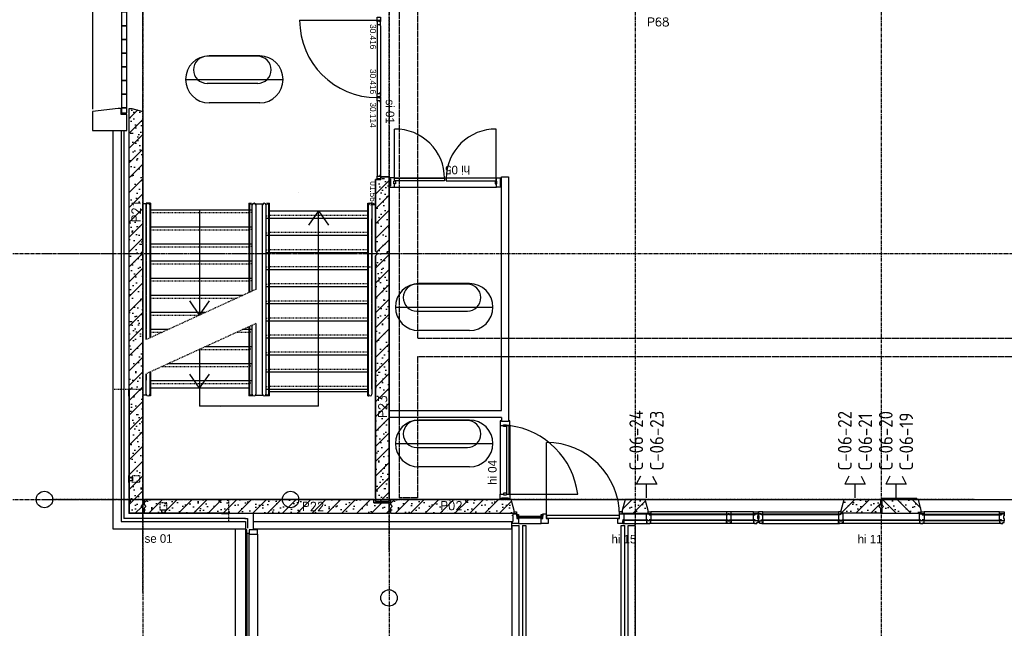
# Model space of a CAD drawing. Extents: x 0 to 1189, y 0 to 841.
# Tile 14 of 44: x 118 to 262, y 483 to 572. Entities that reach past the tile are written whole.
import ezdxf

# ---------------------------------------------------------------- set-up
doc = ezdxf.new("R2010")
doc.units = 0
doc.header["$PDSIZE"] = 2
for name, pattern in [('AUSGEZOGEN', [0]), ('B0304', [6, 5, -0.5, 0, -0.5]), ('B0402', [9.375, 6.25, -3.125]), ('DASHDOT', [25.4, 12.7, -6.35, 0, -6.35]), ('DASHEDX2', [1.5, 1, -0.5]), ('E0001', [1, 1, 0]), ('HIDDEN', [0.375, 0.25, -0.125]), ('HIDDENX2', [0.75, 0.5, -0.25])]:
    doc.linetypes.add(name, pattern=pattern)
doc.layers.get('0').update_dxf_attribs({"linetype": 'CONTINUOUS'})
for name, color, linetype in [('AB$1A---_ATTRIB', 9, 'CONTINUOUS'), ('AL$1A---_ALGEMEEN', 9, 'CONTINUOUS'), ('AT$1A---_TEKSTK', 15, 'CONTINUOUS'), ('GOTEN', 3, 'CONTINUOUS'), ('STRAMIEN', 1, 'CONTINUOUS'), ('VITELCODERING', 5, 'CONTINUOUS'), ('VITELDATA', 1, 'CONTINUOUS')]:
    doc.layers.add(name, color=color, linetype=linetype)
doc.styles.add('GBB_ISOP', font='b-gbp3.shx')
doc.styles.add('GBB_ISOT', font='b-gbt3.shx')
doc.styles.add('ROMANS', font='romans.shx', dxfattribs={"height": 300})
doc.styles.get("Standard").update_dxf_attribs({"font": 'ISO'})

# ---------------------------------------------------------------- blocks, each defined once
blk = doc.blocks.new('-STR-H')
at = {"layer": 'AL$1A---_ALGEMEEN', "linetype": 'DASHDOT', "ltscale": 0.5}
blk.add_line((0, 0), (-9880, 0), dxfattribs=at)
at = {"layer": 'AL$1A---_ALGEMEEN', "linetype": 'Continuous', "ltscale": 2}
blk.add_circle((-10000, 0), 120, dxfattribs=at)
for p in [(-8560, 0), (-4960, 0), (-1360, 0)]:
    blk.add_point(p, dxfattribs=at)
blk = doc.blocks.new('-STR-H2')
at = {"layer": 'AL$1A---_ALGEMEEN', "linetype": 'DASHDOT', "ltscale": 0.5}
blk.add_line((-3600, 0), (-9880, 0), dxfattribs=at)
at = {"layer": 'AL$1A---_ALGEMEEN', "linetype": 'Continuous', "ltscale": 2}
blk.add_circle((-10000, 0), 120, dxfattribs=at)
for p in [(-8560, 0), (-4960, 0)]:
    blk.add_point(p, dxfattribs=at)
blk = doc.blocks.new('-954P1-KHIC')
at = {"layer": 'AL$1A---_ALGEMEEN', "ltscale": 2}
for p, q in [((-139, -1033.2), (-139, -966.2)), ((-139, -966.2), (-90, -966.2)), ((-49, -966.2), (0, -966.2)), ((0, -966.2), (0, -1033.2)), ((-120.5, -1033.2), (-139, -1033.2)), ((-18.5, -1023.2), (-120.5, -1023.2)), ((-120.5, -1023.2), (-120.5, -1033.2)), ((-18.5, -1033.2), (-18.5, -1023.2)), ((0, -1033.2), (-18.5, -1033.2))]:
    blk.add_line(p, q, dxfattribs=at)
at = {"layer": 'AL$1A---_ALGEMEEN'}
for p, q in [((-49, -949.2), (-90, -949.2)), ((-90, -949.2), (-90, -975.2)), ((-90, -975.2), (-49, -975.2)), ((-49, -949.2), (-49, -975.2))]:
    blk.add_line(p, q, dxfattribs=at)
blk = doc.blocks.new('01564')
at = {"layer": 'AL$1A---_ALGEMEEN', "color": 15, "linetype": 'AUSGEZOGEN'}
for p, q in [((0, 1.5), (0, 48.5)), ((1.5, 50), (38.5, 50)), ((1.5, 1.5), (1.5, 48.5)), ((1.5, 48.5), (38.5, 48.5)), ((40, 1.5), (1.5, 1.5)), ((58.5, 0), (1.5, 0)), ((38.5, 48.5), (38.5, 3)), ((40, 48.5), (40, 3)), ((40, 3), (58.5, 3)), ((58.5, 1.5), (40, 1.5))]:
    blk.add_line(p, q, dxfattribs=at)
for centre, start, end in [((1.5, 48.5), 90, 180), ((1.5, 1.5), 180, 270), ((38.5, 48.5), 0, 90), ((40, 3), 180, 270), ((58.5, 1.5), 0, 90), ((58.5, 1.5), 270, 0)]:
    blk.add_arc(centre, 1.5, start, end, dxfattribs=at)
blk = doc.blocks.new('30114')
at = {"layer": 'AL$1A---_ALGEMEEN', "color": 15, "linetype": 'AUSGEZOGEN'}
for p, q in [((-18.5, 3), (0, 3)), ((0, 1.5), (-18.5, 1.5)), ((0, 0), (-18.5, 0)), ((0, 21.22636), (0, 48.5)), ((0, 3), (0, 21.22636)), ((42, 1.5), (0, 1.5)), ((61.5, 0), (0, 0)), ((1.5, 50), (38.5, 50)), ((1.5, 21.22636), (1.5, 48.5)), ((1.5, 48.5), (38.5, 48.5)), ((1.5, 3), (1.5, 21.22636)), ((38.5, 48.5), (38.5, 43)), ((40, 48.5), (40, 43)), ((40, 43), (48.5, 43)), ((40, 41.5), (48.5, 41.5)), ((48.5, 8.5), (42, 8.5)), ((48.5, 7), (42, 7)), ((42, 3), (61.5, 3)), ((42, 1.5), (61.5, 1.5)), ((48.5, 41.5), (48.5, 21.22636)), ((48.5, 21.22636), (48.5, 8.5)), ((50, 41.5), (50, 21.22636)), ((50, 21.22636), (50, 8.5))]:
    blk.add_line(p, q, dxfattribs=at)
for centre, radius, start, end in [((-18.5, 1.5), 1.5, 90, 180), ((-18.5, 1.5), 1.5, 180, 270), ((1.5, 48.5), 1.5, 90, 180), ((0, 3), 1.5, 270, 0), ((38.5, 48.5), 1.5, 0, 90), ((40, 43), 1.5, 180, 270), ((42, 5), 3.5, 90, 180), ((42, 5), 3.5, 180, 270), ((42, 5), 2, 90, 180), ((42, 5), 2, 180, 270), ((48.5, 41.5), 1.5, 0, 90), ((48.5, 8.5), 1.5, 270, 0), ((61.5, 1.5), 1.5, 0, 90), ((61.5, 1.5), 1.5, 270, 0)]:
    blk.add_arc(centre, radius, start, end, dxfattribs=at)
blk = doc.blocks.new('30416')
at = {"layer": 'AL$1A---_ALGEMEEN', "color": 15, "linetype": 'AUSGEZOGEN'}
for p, q in [((-21.50002, 50), (9.86174, 50.00002)), ((-21.50002, 48.5), (-2.000015, 48.5)), ((-2.000015, 47), (-21.50002, 47)), ((-10, 31.0621), (-10, 41.5)), ((-10, 8.5), (-10, 31.0621)), ((-8.5, 43), (-2, 43)), ((-8.5, 41.5), (-2, 41.5)), ((-8.5, 31.0621), (-8.5, 41.5)), ((-8.5, 8.5), (-8.5, 31.0621)), ((0, 8.5), (-8.5, 8.5)), ((0, 7), (-8.5, 7)), ((-2.000015, 48.5), (9.86174, 48.5)), ((0, 1.5), (0, 7)), ((1.5, 1.5), (1.5, 7)), ((9.861786, 1.5), (1.5, 1.5)), ((9.861786, 0), (1.5, 0)), ((40, 1.500015), (9.861755, 1.5)), ((9.861786, 50), (38.5, 50.00002)), ((9.861786, 48.5), (38.5, 48.50002)), ((58.50002, 0.000015), (9.861786, 0)), ((38.5, 48.5), (38.5, 31.0621)), ((38.5, 31.06212), (38.5, 3.000015)), ((40, 48.5), (40, 31.0621)), ((40, 31.06212), (40, 3.000015)), ((40, 3.000015), (58.5, 3.000015)), ((58.50002, 1.500015), (40, 1.500015))]:
    blk.add_line(p, q, dxfattribs=at)
for centre, radius, start, end in [((-21.50002, 48.5), 1.5, 90, 180), ((-21.50002, 48.5), 1.5, 180, 270), ((-8.5, 41.5), 1.5, 90, 180), ((-8.5, 8.5), 1.5, 180, 270), ((-2.000015, 45), 3.5, 0, 90.00001), ((-2.000015, 45), 2, 0, 90.00001), ((-2.000015, 45), 3.5, 270, 0), ((-2.000015, 45), 2, 270, 0), ((0, 7), 1.5, 0, 90), ((1.5, 1.5), 1.5, 180, 270), ((38.5, 48.5), 1.5, 0, 90.00001), ((40, 3.000015), 1.5, 180, 270), ((58.50002, 1.500015), 1.5, 0, 90.00001), ((58.50002, 1.500015), 1.5, 270, 0)]:
    blk.add_arc(centre, radius, start, end, dxfattribs=at)
blk = doc.blocks.new('30013')
at = {"layer": 'AL$1A---_ALGEMEEN', "color": 15, "linetype": 'AUSGEZOGEN'}
for p, q in [((0, 48.5), (0, 20.92189)), ((0, 20.92189), (0, 1.5)), ((38.50001, 50), (1.500008, 50)), ((38.50001, 48.5), (1.500008, 48.5)), ((1.500008, 48.5), (1.500008, 20.92189)), ((1.500008, 20.92189), (1.500008, 1.5)), ((1.500008, 1.5), (42.00001, 1.5)), ((1.500008, 0), (61.50001, 0)), ((38.50001, 43), (38.50001, 48.5)), ((40.00001, 43), (40.00001, 48.5)), ((48.50001, 43), (40.00001, 43)), ((48.50001, 41.5), (40.00001, 41.5)), ((42.00001, 8.5), (48.50001, 8.5)), ((42.00001, 7), (48.50001, 7)), ((61.50001, 3), (42.00001, 3)), ((42.00001, 1.5), (61.50001, 1.5)), ((48.50001, 20.92189), (48.50001, 41.5)), ((48.50001, 8.5), (48.50001, 20.92189)), ((50.00001, 20.92189), (50.00001, 41.5)), ((50.00001, 8.5), (50.00001, 20.92189))]:
    blk.add_line(p, q, dxfattribs=at)
for centre, radius, start, end in [((1.500008, 1.5), 1.5, 180, 270), ((1.500015, 48.5), 1.5, 90, 180), ((38.49999, 48.5), 1.5, 0, 90), ((39.99999, 43), 1.5, 180, 270), ((41.99999, 5), 3.5, 90, 180), ((41.99999, 5), 3.5, 180, 270), ((41.99999, 5), 2, 90, 180), ((41.99999, 5), 2, 180, 270), ((48.49999, 41.5), 1.5, 0, 90), ((48.49999, 8.5), 1.5, 270, 0), ((61.50001, 1.5), 1.5, 0, 90), ((61.50001, 1.5), 1.5, 270, 0)]:
    blk.add_arc(centre, radius, start, end, dxfattribs=at)
blk = doc.blocks.new('XREF_B-A3-II-114')
at = {"layer": 'AL$1A---_ALGEMEEN', "ltscale": 2}
h = blk.add_hatch(dxfattribs=at)
h.set_pattern_fill('PREFB', color=8, scale=8, angle=180, style=0)
h.set_pattern_definition([(225, (24873.26, 62196.29), (108.6116, -108.6116), []), (197, (24873.26, 62196.29), (-41.26, -127.7242), [0, -130.56, -73.92, 0, -107.52]), (228, (24873.26, 62196.29), (29.465, -129.875), [0, -129.28, 0, -131.84, 0, -106.24]), (251, (24873.26, 62196.29), (76.6585, -107.621), [0, -128, 0, -768, -105.28])])
h.paths.add_polyline_path([(24673, 61996), (24873, 61996), (24873, 62071), (24848, 62096), (24873, 62121), (24873, 65761), (24848, 65786), (24848, 65806), (24873, 65831), (24873, 67875), (24713, 67918), (24673, 67918)])
h = blk.add_hatch(dxfattribs=at)
h.set_pattern_fill('PREFB', color=8, scale=8, angle=180, style=0)
h.set_pattern_definition([(225, (28473.26, 65650.29), (108.6116, -108.6116), []), (197, (28473.26, 65650.29), (-41.26, -127.7242), [0, -130.56, -73.92, 0, -107.52]), (228, (28473.26, 65650.29), (29.465, -129.875), [0, -129.28, 0, -131.84, 0, -106.24]), (251, (28473.26, 65650.29), (76.6585, -107.621), [0, -128, 0, -768, -105.28])])
h.paths.add_polyline_path([(28473, 66919), (28353, 66919), (28353, 66876), (28273, 66876), (28273, 65831), (28298, 65806), (28298, 65786), (28273, 65761), (28273, 62166), (28473, 62166)])
h = blk.add_hatch(dxfattribs=at)
h.set_pattern_fill('PREFB', color=8, scale=8, angle=180, style=0)
h.set_pattern_definition([(225, (24853.26, 62196.29), (108.6116, -108.6116), []), (197, (24853.26, 62196.29), (-41.26, -127.7242), [0, -130.56, -73.92, 0, -107.52]), (228, (24853.26, 62196.29), (29.465, -129.875), [0, -129.28, 0, -131.84, 0, -106.24]), (251, (24853.26, 62196.29), (76.6585, -107.621), [0, -128, 0, -768, -105.28])])
h.paths.add_polyline_path([(24903, 62196), (24893, 62186), (24893, 62121), (24918, 62096), (24893, 62071), (24893, 61996), (28473, 61996), (28473, 62146), (28253, 62146), (28253, 62186), (28243, 62196)])
h = blk.add_hatch(dxfattribs=at)
h.set_pattern_fill('PREFB', color=8, scale=8, angle=180, style=0)
h.set_pattern_definition([(225, (28463.26, 62196.29), (108.6116, -108.6116), []), (197, (28463.26, 62196.29), (-41.26, -127.7242), [0, -130.56, -73.92, 0, -107.52]), (228, (28463.26, 62196.29), (29.465, -129.875), [0, -129.28, 0, -131.84, 0, -106.24]), (251, (28463.26, 62196.29), (76.6585, -107.6209), [0, -128, 0, -768, -105.28])])
h.paths.add_polyline_path([(30259, 62196), (28493, 62196), (28493, 62121), (28518, 62096), (28493, 62071), (28493, 61996), (30302, 61996), (30302, 62036)])
h.paths.add_polyline_path([(32221, 62196), (31925, 62196), (31882, 62036), (31882, 61996), (32264, 61996), (32264, 62036)])
h.paths.add_polyline_path([(35663, 62121), (35663, 62196), (35130, 62196), (35087, 62036), (35087, 61996), (35663, 61996), (35663, 62071), (35638, 62096)])
h = blk.add_hatch(dxfattribs=at)
h.set_pattern_fill('PREFB', color=8, scale=8, angle=180, style=0)
h.set_pattern_definition([(135, (35673.26, 62196.29), (108.6116, 108.6116), []), (163, (35673.26, 62196.29), (-41.26, 127.7242), [0, -130.56, -73.92, 0, -107.52]), (132, (35673.26, 62196.29), (29.465, 129.875), [0, -129.28, 0, -131.84, 0, -106.24]), (109, (35673.26, 62196.29), (76.6585, 107.6209), [0, -128, 0, -768, -105.28])])
h.paths.add_polyline_path([(36259, 62036), (36259, 61996), (35683, 61996), (35683, 62071), (35708, 62096), (35683, 62121), (35683, 62196), (36216, 62196)])
h.paths.add_polyline_path([(39464, 62036), (39464, 61996), (39082, 61996), (39082, 62036), (39125, 62196), (39421, 62196)])
h.paths.add_polyline_path([(42863, 62121), (42838, 62096), (42863, 62071), (42863, 61996), (42287, 61996), (42287, 62036), (42330, 62196), (42863, 62196)])
at = {"layer": 'AL$1A---_ALGEMEEN', "color": 8, "linetype": 'DASHDOT'}
for p, q in [((24873, 61430), (24873, 70418)), ((28473, 61430), (28473, 70418)), ((23399, 65796), (29371, 65796)), ((23399, 62196), (29371, 62196))]:
    blk.add_line(p, q, dxfattribs=at)
at = {"layer": 'AL$1A---_ALGEMEEN', "color": 8, "ltscale": 2}
for p, q in [((24138, 69327), (24138, 67909)), ((27165, 69208), (28298, 69208)), ((28298, 69148), (28298, 68135)), ((28348, 69128), (28348, 68155)), ((28298, 68030), (28298, 66925)), ((28348, 68010), (28348, 66945)), ((24438, 61761), (24438, 67594)), ((24553, 67594), (24553, 61876)), ((24593, 67594), (24593, 61916)), ((28555, 66895), (28555, 67616)), ((30041, 66895), (30041, 67616)), ((28473, 66884), (28486, 66884)), ((28553, 66904), (30043, 66904)), ((30110, 66884), (30120, 66884)), ((30120, 63496), (30120, 66919)), ((30120, 66919), (30220, 66919)), ((30220, 66919), (30220, 63396)), ((28473, 66785), (28486, 66785)), ((28553, 66765), (30043, 66765)), ((30110, 66785), (30120, 66785)), ((24668, 63709), (24668, 61991)), ((24673, 63709), (24673, 61996)), ((28473, 63496), (30120, 63496)), ((28473, 63396), (28473, 63496)), ((30120, 63396), (28473, 63396)), ((30120, 63396), (30120, 63347)), ((30220, 63396), (30220, 63347)), ((30100, 63280), (30100, 62273)), ((30239, 63280), (30239, 62273)), ((30775, 61961), (30775, 63030)), ((30230, 62275), (31233, 62275)), ((30260, 62196), (35129, 62196)), ((35683, 62216), (36192, 62216)), ((35683, 62196), (35683, 62216)), ((26023, 61991), (24668, 61991)), ((26023, 61996), (24673, 61996)), ((26023, 61996), (26023, 61991)), ((26123, 61996), (26023, 61996)), ((26023, 61991), (26123, 61991)), ((26123, 61991), (26123, 61996)), ((26364, 61996), (26484, 61996)), ((26484, 61996), (26484, 61776)), ((30719, 61947), (30350, 61947)), ((30350, 61947), (30350, 61927)), ((30719, 61942), (30350, 61942)), ((30719, 61947), (30719, 61927)), ((31909, 61986), (32237, 61986)), ((32285, 61982), (32285, 61974)), ((33428, 61982), (32285, 61982)), ((33428, 61974), (32285, 61974)), ((33409, 62016), (32304, 62016)), ((33428, 61982), (33428, 61974)), ((33823, 61982), (33457, 61982)), ((33457, 61982), (33457, 61974)), ((33823, 61974), (33457, 61974)), ((33804, 62016), (33476, 62016)), ((33823, 61982), (33823, 61974)), ((35066, 61982), (33923, 61982)), ((33923, 61982), (33923, 61974)), ((35066, 61974), (33923, 61974)), ((33942, 62016), (35047, 62016)), ((35066, 61982), (35066, 61974)), ((36280, 61982), (36280, 61974)), ((36280, 61982), (37423, 61982)), ((36280, 61974), (37423, 61974)), ((37404, 62016), (36299, 62016)), ((37423, 61982), (37423, 61974)), ((24553, 61876), (26374, 61876)), ((26374, 61916), (24593, 61916)), ((26364, 61916), (26404, 61916)), ((26374, 61876), (26374, 61761)), ((26404, 61916), (26404, 61776)), ((26484, 61876), (26863, 61876)), ((26484, 61876), (26484, 61761)), ((26863, 61876), (30265, 61876)), ((30265, 61876), (30265, 61761)), ((30275, 61817), (30375, 61817)), ((30275, 44575), (30275, 61817)), ((30719, 61927), (30350, 61927)), ((30350, 61927), (30350, 61923)), ((30719, 61923), (30350, 61923)), ((30369, 61847), (30697, 61847)), ((30375, 44575), (30375, 61817)), ((30425, 61817), (30475, 61817)), ((30425, 61817), (30425, 44575)), ((30475, 61817), (30475, 44575)), ((30719, 61927), (30719, 61923)), ((31871, 61817), (31921, 61817)), ((31871, 44575), (31871, 61817)), ((31892, 61847), (32254, 61847)), ((31896, 61894), (31896, 61890)), ((32246, 61894), (31896, 61894)), ((32246, 61890), (31896, 61890)), ((31921, 44575), (31921, 61817)), ((31971, 61817), (32071, 61817)), ((31971, 44575), (31971, 61817)), ((32071, 61817), (32071, 44575)), ((32246, 61894), (32246, 61890)), ((32284, 61894), (32284, 61890)), ((33428, 61894), (32286, 61894)), ((33428, 61890), (32286, 61890)), ((33821, 61847), (32287, 61847)), ((33428, 61894), (33428, 61890)), ((33824, 61894), (33458, 61894)), ((33458, 61894), (33458, 61890)), ((33824, 61890), (33458, 61890)), ((33823, 61894), (33823, 61890)), ((35066, 61894), (33924, 61894)), ((33924, 61894), (33924, 61890)), ((35066, 61890), (33924, 61890)), ((33925, 61847), (35064, 61847)), ((35066, 61894), (35066, 61890)), ((36259, 61847), (35097, 61847)), ((36242, 61894), (35105, 61894)), ((35105, 61894), (35105, 61890)), ((36242, 61890), (35105, 61890)), ((36242, 61894), (36242, 61890)), ((36280, 61894), (36280, 61890)), ((36280, 61894), (37423, 61894)), ((36280, 61890), (37423, 61890)), ((37431, 61847), (36282, 61847)), ((37423, 61894), (37423, 61890)), ((26374, 61761), (24438, 61761)), ((26224, 61761), (26224, 44631)), ((26374, 61691), (26374, 44701)), ((30265, 61761), (26484, 61761)), ((26549, 61691), (26549, 44701))]:
    blk.add_line(p, q, dxfattribs=at)
at = {"layer": 'AL$1A---_ALGEMEEN', "color": 8, "linetype": 'ByBlock'}
for p, q in [((26550, 68680), (25812, 68680)), ((26581, 68686), (25841, 68686)), ((25497, 68342), (26924, 68342)), ((26552, 68281), (25812, 68281)), ((26581, 67999), (25841, 67999)), ((29619, 65348), (28880, 65348)), ((29649, 65354), (28909, 65354)), ((28566, 65011), (29992, 65011)), ((29620, 64949), (28880, 64949)), ((29649, 64667), (28909, 64667)), ((29619, 63353), (28880, 63353)), ((29649, 63359), (28909, 63359)), ((28566, 63016), (29992, 63016)), ((29620, 62954), (28880, 62954)), ((29649, 62672), (28909, 62672))]:
    blk.add_line(p, q, dxfattribs=at)
at = {"layer": 'AL$1A---_ALGEMEEN', "color": 8, "linetype": 'Continuous', "ltscale": 2}
for p, q in [((24673, 61996), (24673, 67918)), ((24673, 67918), (24713, 67918)), ((24713, 67918), (24873, 67875)), ((24873, 67875), (24873, 65831)), ((28273, 66876), (28353, 66876)), ((28353, 66876), (28353, 66919)), ((28353, 66919), (28473, 66919)), ((28473, 66919), (28473, 62166)), ((24848, 65806), (24873, 65831)), ((28298, 65806), (28273, 65831)), ((24848, 65806), (24848, 65786)), ((24873, 65761), (24848, 65786)), ((24873, 65761), (24873, 62121)), ((28273, 65761), (28298, 65786)), ((28273, 62166), (28273, 65761)), ((28298, 65786), (28298, 65806)), ((24893, 62186), (24903, 62196)), ((24893, 62186), (24893, 62121)), ((28243, 62196), (24903, 62196)), ((28243, 62196), (28253, 62186)), ((28253, 62146), (28253, 62186)), ((28253, 62146), (28473, 62146)), ((28473, 62166), (28273, 62166)), ((28473, 61996), (28473, 62146)), ((30259, 62196), (28493, 62196)), ((28493, 62196), (28493, 62121)), ((30302, 62036), (30259, 62196)), ((31925, 62196), (31882, 62036)), ((32221, 62196), (31925, 62196)), ((32264, 62036), (32221, 62196)), ((35087, 62036), (35130, 62196)), ((35130, 62196), (35663, 62196)), ((35663, 62196), (35663, 62121)), ((35683, 62196), (42863, 62196)), ((36216, 62196), (35683, 62196)), ((35683, 62196), (35683, 62121)), ((36197, 62196), (36192, 62216)), ((36259, 62036), (36216, 62196)), ((24873, 61996), (24673, 61996)), ((24873, 62071), (24873, 61996)), ((24893, 62071), (24893, 61996)), ((24893, 61996), (28473, 61996)), ((28493, 62071), (28493, 61996)), ((28493, 61996), (30302, 61996)), ((30302, 61996), (30302, 62036)), ((31882, 62036), (31882, 61996)), ((31882, 61996), (32264, 61996)), ((32264, 61996), (32264, 62036)), ((35087, 61996), (35087, 62036)), ((35663, 61996), (35087, 61996)), ((35663, 62071), (35663, 61996)), ((35683, 62071), (35683, 61996)), ((35683, 61996), (36259, 61996)), ((36259, 61996), (36259, 62036))]:
    blk.add_line(p, q, dxfattribs=at)
at = {"layer": 'AL$1A---_ALGEMEEN', "color": 8}
for p, q in [((24923, 66521), (24873, 66521)), ((24923, 66531), (24923, 66521)), ((24983, 66531), (24923, 66531)), ((24923, 66506), (24923, 66441)), ((24923, 66431), (24923, 66191)), ((24973, 66506), (24973, 66441)), ((24973, 66431), (24973, 66191)), ((24983, 66531), (24983, 66441)), ((24983, 66431), (24983, 66191)), ((26463, 66431), (24983, 66431)), ((26463, 66431), (24983, 66431)), ((25703, 66431), (25703, 64893)), ((26423, 66531), (26463, 66531)), ((26423, 66531), (26423, 66441)), ((26423, 66431), (26423, 66191)), ((26433, 66521), (26463, 66521)), ((26433, 66521), (26433, 66441)), ((26433, 66431), (26433, 66191)), ((26473, 65246), (26473, 66506)), ((26523, 66506), (26523, 65269)), ((26525, 66521), (26619, 66521)), ((26623, 63736), (26623, 66506)), ((26673, 66506), (26673, 63736)), ((26683, 66531), (26723, 66531)), ((26683, 66521), (26713, 66521)), ((26713, 66312), (26713, 66521)), ((26723, 66312), (26723, 66531)), ((26723, 66418), (28163, 66418)), ((27443, 66418), (27297, 66211)), ((27443, 66418), (27589, 66211)), ((27443, 63562), (27443, 66418)), ((28163, 66531), (28186, 66531)), ((28163, 66312), (28163, 66531)), ((28173, 63736), (28173, 66506)), ((28213, 66531), (28223, 66531)), ((28223, 66521), (28223, 66531)), ((28223, 66521), (28273, 66521)), ((28223, 66506), (28223, 63736)), ((26683, 66312), (28163, 66312)), ((26713, 66062), (26713, 66302)), ((26723, 66062), (26723, 66302)), ((28163, 66062), (28163, 66302)), ((28173, 66062), (28173, 66302)), ((28223, 66062), (28223, 66302)), ((24923, 66181), (24923, 65941)), ((24973, 66181), (24973, 65941)), ((24983, 66181), (24983, 65941)), ((26463, 66181), (24983, 66181)), ((26423, 66181), (26423, 65941)), ((26433, 66181), (26433, 65941)), ((26683, 66062), (28163, 66062)), ((26713, 65812), (26713, 66052)), ((26723, 65812), (26723, 66052)), ((28163, 65812), (28163, 66052)), ((28173, 65812), (28173, 66052)), ((28223, 65812), (28223, 66052)), ((24923, 65931), (24923, 65691)), ((24973, 65931), (24973, 65691)), ((24983, 65931), (24983, 65691)), ((26463, 65931), (24983, 65931)), ((26423, 65931), (26423, 65691)), ((26433, 65931), (26433, 65691)), ((24923, 65681), (24923, 65441)), ((24973, 65681), (24973, 65441)), ((24983, 65681), (24983, 65441)), ((26463, 65681), (24983, 65681)), ((26423, 65681), (26423, 65441)), ((26433, 65681), (26433, 65441)), ((26683, 65812), (28163, 65812)), ((26713, 65562), (26713, 65802)), ((26723, 65562), (26723, 65802)), ((28163, 65562), (28163, 65802)), ((28173, 65562), (28173, 65802)), ((28223, 65562), (28223, 65802)), ((26683, 65562), (28163, 65562)), ((26713, 65312), (26713, 65552)), ((26723, 65312), (26723, 65552)), ((28163, 65312), (28163, 65552)), ((28173, 65312), (28173, 65552)), ((28223, 65312), (28223, 65552)), ((24923, 65431), (24923, 65191)), ((24973, 65431), (24973, 65191)), ((24983, 65431), (24983, 65191)), ((26463, 65431), (24983, 65431)), ((26423, 65431), (26423, 65223)), ((26433, 65431), (26433, 65228)), ((26683, 65312), (28163, 65312)), ((26713, 65062), (26713, 65302)), ((26723, 65062), (26723, 65302)), ((28163, 65062), (28163, 65302)), ((28173, 65062), (28173, 65302)), ((28223, 65062), (28223, 65302)), ((24923, 65181), (24923, 64941)), ((24973, 65181), (24973, 64941)), ((24983, 65181), (24983, 64941)), ((26331, 65181), (24983, 65181)), ((25703, 64893), (25557, 65101)), ((25703, 64893), (25849, 65101)), ((26683, 65062), (28163, 65062)), ((26713, 64812), (26713, 65052)), ((26723, 64812), (26723, 65052)), ((28163, 64812), (28163, 65052)), ((28173, 64812), (28173, 65052)), ((28223, 64812), (28223, 65052)), ((24923, 64931), (24923, 64691)), ((24973, 64931), (24973, 64691)), ((24983, 64931), (24983, 64691)), ((25785, 64931), (24983, 64931)), ((26683, 64812), (28163, 64812)), ((24923, 64681), (24923, 64536)), ((24973, 64681), (24973, 64559)), ((25239, 64681), (24983, 64681)), ((24983, 64681), (24983, 64564)), ((26473, 64681), (26331, 64681)), ((26423, 64723), (26423, 64691)), ((26423, 64681), (26423, 64441)), ((26433, 64728), (26433, 64691)), ((26433, 64681), (26433, 64441)), ((26473, 63736), (26473, 64746)), ((26523, 64769), (26523, 63736)), ((26713, 64562), (26713, 64802)), ((26723, 64562), (26723, 64802)), ((28163, 64562), (28163, 64802)), ((28173, 64562), (28173, 64802)), ((28223, 64562), (28223, 64802)), ((26683, 64562), (28163, 64562)), ((26713, 64312), (26713, 64552)), ((26723, 64312), (26723, 64552)), ((28163, 64312), (28163, 64552)), ((28173, 64312), (28173, 64552)), ((28223, 64312), (28223, 64552)), ((25703, 64393), (25703, 63562)), ((26473, 64431), (25785, 64431)), ((26423, 64431), (26423, 64191)), ((26433, 64431), (26433, 64191)), ((26683, 64312), (28163, 64312)), ((26713, 64062), (26713, 64302)), ((26723, 64062), (26723, 64302)), ((28163, 64062), (28163, 64302)), ((28173, 64062), (28173, 64302)), ((28223, 64062), (28223, 64302)), ((26473, 64181), (25239, 64181)), ((26423, 64181), (26423, 63941)), ((26433, 64181), (26433, 63941)), ((24923, 64036), (24923, 63941)), ((24923, 63736), (24923, 64036)), ((24973, 64059), (24973, 63941)), ((24973, 64059), (24973, 63736)), ((24983, 64064), (24983, 63941)), ((25703, 63825), (25557, 64032)), ((25703, 63825), (25849, 64032)), ((26683, 64062), (28163, 64062)), ((26713, 63812), (26713, 64052)), ((26723, 63812), (26723, 64052)), ((28163, 63812), (28163, 64052)), ((28173, 63812), (28173, 64052)), ((28223, 63812), (28223, 64052)), ((24983, 63931), (24983, 63711)), ((26473, 63931), (24983, 63931)), ((26423, 63825), (24983, 63825)), ((26423, 63931), (26423, 63711)), ((26433, 63931), (26433, 63721)), ((26683, 63812), (28163, 63812)), ((26683, 63812), (28163, 63812)), ((26713, 63721), (26713, 63802)), ((26723, 63711), (26723, 63802)), ((28163, 63711), (28163, 63802)), ((24923, 63721), (24873, 63721)), ((24983, 63711), (24965, 63711)), ((26483, 63711), (26423, 63711)), ((26468, 63721), (26433, 63721)), ((26518, 63721), (26628, 63721)), ((26723, 63711), (26666, 63711)), ((26713, 63721), (26675, 63721)), ((26723, 63774), (28163, 63774)), ((28163, 63711), (28180, 63711)), ((27443, 63562), (25703, 63562))]:
    blk.add_line(p, q, dxfattribs=at)
at = {"layer": 'AL$1A---_ALGEMEEN', "color": 8, "linetype": 'B0402', "ltscale": 0.05}
for p, q in [((26463, 66396), (26423, 66396)), ((26683, 66348), (26723, 66348)), ((26463, 66146), (26423, 66146)), ((26683, 66098), (26723, 66098)), ((26463, 65896), (26423, 65896)), ((26683, 65848), (26723, 65848)), ((26463, 65646), (26423, 65646)), ((26683, 65598), (26723, 65598)), ((28163, 65598), (28223, 65598)), ((26463, 65396), (26423, 65396)), ((26683, 65348), (26723, 65348)), ((26683, 65098), (26723, 65098)), ((26683, 64848), (26723, 64848)), ((26473, 64646), (26423, 64646)), ((26683, 64598), (26723, 64598)), ((26473, 64396), (26423, 64396)), ((26683, 64348), (26723, 64348)), ((26473, 64146), (26423, 64146)), ((26683, 64098), (26723, 64098)), ((26473, 63896), (26423, 63896)), ((26683, 63848), (26723, 63848))]:
    blk.add_line(p, q, dxfattribs=at)
at = {"layer": 'AL$1A---_ALGEMEEN', "color": 8, "linetype": 'B0402', "ltscale": 0.1}
for p, q in [((24983, 66393), (26423, 66393)), ((28163, 66350), (26723, 66350)), ((24983, 66143), (26423, 66143)), ((28163, 66100), (26723, 66100)), ((24983, 65893), (26423, 65893)), ((28163, 65850), (26723, 65850)), ((24983, 65643), (26423, 65643)), ((28163, 65600), (26723, 65600)), ((24983, 65393), (26423, 65393)), ((28163, 65350), (26723, 65350)), ((24983, 65143), (26250, 65143)), ((28163, 65100), (26723, 65100)), ((24983, 64893), (25703, 64893)), ((28163, 64850), (26723, 64850)), ((24983, 64643), (25157, 64643)), ((26250, 64643), (26423, 64643)), ((28163, 64600), (26723, 64600)), ((25703, 64393), (26423, 64393)), ((28163, 64350), (26723, 64350)), ((25157, 64143), (26423, 64143)), ((28163, 64100), (26723, 64100)), ((24983, 63893), (26423, 63893)), ((28163, 63850), (26723, 63850))]:
    blk.add_line(p, q, dxfattribs=at)
at = {"layer": 'AL$1A---_ALGEMEEN', "color": 8, "linetype": 'B0402'}
for p, q in [((26523, 65269), (24923, 64536)), ((26523, 64769), (24923, 64036))]:
    blk.add_line(p, q, dxfattribs=at)
at = {"layer": 'AL$1A---_ALGEMEEN', "color": 8, "linetype": 'HIDDENX2'}
for p, q in [((24453, 63809), (24873, 63809)), ((26123, 62196), (26123, 61867))]:
    blk.add_line(p, q, dxfattribs=at)
at = {"layer": 'AL$1A---_ALGEMEEN', "color": 8, "linetype": 'DASHEDX2', "ltscale": 2}
blk.add_line((32074, 42826), (32074, 61901), dxfattribs=at)
at = {"layer": 'AL$1A---_ALGEMEEN', "color": 8, "ltscale": 2}
for points in [[(24558, 69127), (24638, 69127), (24638, 69327), (24558, 69327), (24558, 69127)], [(24558, 68927), (24638, 68927), (24638, 69127), (24558, 69127), (24558, 68927)], [(24558, 68727), (24638, 68727), (24638, 68927), (24558, 68927), (24558, 68727)], [(24558, 68527), (24638, 68527), (24638, 68727), (24558, 68727), (24558, 68527)], [(24558, 68327), (24638, 68327), (24638, 68527), (24558, 68527), (24558, 68327)], [(24558, 68127), (24638, 68127), (24638, 68327), (24558, 68327), (24558, 68127)], [(24558, 67926), (24638, 67926), (24638, 68127), (24558, 68127), (24558, 67926)], [(24558, 67851), (24638, 67851), (24638, 67926), (24558, 67926), (24558, 67851)], [(24668, 63809), (24673, 63809), (24673, 63709), (24668, 63709), (24668, 63809)], [(24668, 62546), (24673, 62546), (24673, 62446), (24668, 62446), (24668, 62546)], [(24673, 62521), (24723, 62521), (24723, 62471), (24673, 62471)], [(25123, 61996), (25223, 61996), (25223, 61991), (25123, 61991), (25123, 61996)], [(25148, 62046), (25198, 62046), (25198, 61996), (25148, 61996), (25148, 62046)], [(30279, 61847), (30279, 61877), (30288, 61877), (30288, 61956), (30279, 61956), (30279, 61966), (30288, 61966), (30288, 61986), (30342, 61986), (30342, 61919), (30369, 61919), (30369, 61847), (30279, 61847)], [(30288, 61986), (30306, 61986)]]:
    blk.add_lwpolyline(points, dxfattribs=at)
at = {"layer": 'AL$1A---_ALGEMEEN', "color": 8, "linetype": 'Continuous', "ltscale": 2}
for points in [[(24138, 67594), (24638, 67594), (24638, 67831), (24553, 67831), (24553, 67908), (24543, 67918), (24513, 67918), (24138, 67875), (24138, 67594)], [(24673, 67918), (24713, 67918), (24873, 67875), (24873, 65831), (24848, 65806), (24848, 65786), (24873, 65761), (24873, 62121), (24848, 62096), (24873, 62071), (24873, 61996), (24673, 61996), (24673, 67918)], [(28273, 62166), (28473, 62166), (28473, 66919), (28353, 66919), (28353, 66876), (28273, 66876), (28273, 65831), (28298, 65806), (28298, 65786), (28273, 65761), (28273, 62166)], [(28273, 65831), (28273, 66876)], [(24873, 62071), (24848, 62096), (24873, 62121)], [(24873, 62071), (24848, 62096), (24873, 62121)], [(24903, 62196), (24893, 62186), (24893, 62121), (24918, 62096), (24893, 62071), (24893, 61996), (28473, 61996), (28473, 62146), (28253, 62146), (28253, 62186), (28243, 62196), (24903, 62196)], [(24893, 62121), (24918, 62096), (24893, 62071)], [(28493, 62121), (28518, 62096), (28493, 62071)], [(35663, 62071), (35638, 62096), (35663, 62121)], [(35683, 62071), (35708, 62096), (35683, 62121)], [(30302, 62014), (30340, 62014), (30340, 61986), (30312, 61986), (30312, 61986), (30302, 61986), (30302, 61986), (30302, 61986), (30302, 62014)], [(30342, 61978), (30369, 61978), (30369, 61951), (30352, 61951), (30352, 61951), (30342, 61951), (30342, 61951), (30342, 61951), (30342, 61978)], [(30697, 61978), (30724, 61978), (30724, 61951), (30707, 61951), (30707, 61951), (30697, 61951), (30697, 61951), (30697, 61951), (30697, 61978)], [(31882, 61986), (31882, 62016), (31846, 62016), (31846, 61986), (31882, 61986)], [(32264, 61986), (32264, 62016), (32304, 62016), (32304, 61986), (32264, 61986)], [(33476, 61986), (33476, 62016), (33409, 62016), (33409, 61986), (33476, 61986)], [(33804, 61986), (33804, 62016), (33871, 62016), (33871, 61986), (33804, 61986)], [(33942, 61986), (33942, 62016), (33875, 62016), (33875, 61986), (33942, 61986)], [(35087, 61986), (35087, 62016), (35047, 62016), (35047, 61986), (35087, 61986)], [(36259, 61986), (36259, 62016), (36299, 62016), (36299, 61986), (36259, 61986)], [(37404, 61986), (37404, 62016), (37471, 62016), (37471, 61986), (37404, 61986)], [(31892, 61886), (31909, 61886), (31909, 61857), (31902, 61857), (31902, 61857), (31892, 61857), (31892, 61857), (31892, 61857), (31892, 61886)], [(32304, 61886), (32237, 61886), (32237, 61857), (32254, 61857), (32254, 61847), (32287, 61847), (32287, 61857), (32304, 61857), (32304, 61886)], [(33409, 61886), (33476, 61886), (33476, 61857), (33459, 61857), (33459, 61847), (33426, 61847), (33426, 61857), (33409, 61857), (33409, 61886)], [(33871, 61886), (33804, 61886), (33804, 61857), (33821, 61857), (33821, 61847), (33851, 61847), (33851, 61862), (33871, 61862), (33871, 61886)], [(33875, 61886), (33942, 61886), (33942, 61857), (33925, 61857), (33925, 61847), (33895, 61847), (33895, 61862), (33875, 61862), (33875, 61886)], [(35047, 61886), (35114, 61886), (35114, 61857), (35097, 61857), (35097, 61847), (35064, 61847), (35064, 61857), (35047, 61857), (35047, 61886)], [(36299, 61886), (36232, 61886), (36232, 61857), (36249, 61857), (36249, 61847), (36282, 61847), (36282, 61857), (36299, 61857), (36299, 61886)], [(37471, 61886), (37404, 61886), (37404, 61857), (37421, 61857), (37421, 61847), (37451, 61847), (37451, 61862), (37471, 61862), (37471, 61886)]]:
    blk.add_lwpolyline(points, dxfattribs=at)
at = {"layer": 'AL$1A---_ALGEMEEN', "color": 8}
for points in [[(29284, 66895), (29284, 66856), (28555, 66856), (28555, 66895)], [(29311, 66895), (29311, 66856), (30041, 66856), (30041, 66895)], [(30230, 63278), (30191, 63278), (30191, 62275), (30230, 62275)], [(26392, 61751), (26374, 61751), (26374, 61691), (26392, 61691)], [(26397, 59211), (26397, 61706), (26424, 61706), (26424, 59211)], [(26549, 61751), (26429, 61751), (26429, 61691), (26549, 61691)]]:
    blk.add_lwpolyline(points, close=True, dxfattribs=at)
for points in [[(27144, 66691), (27144, 66691), (27144, 66691), (27144, 66691), (27144, 66691), (27144, 66691), (27144, 66691)], [(26003, 63552), (26003, 63552), (26003, 63552), (26003, 63552), (26003, 63552), (26003, 63552), (26003, 63552)]]:
    blk.add_lwpolyline(points, dxfattribs=at)
for points in [[(24923, 64536), (24923, 66506, -1), (24973, 66506), (24973, 64559)], [(26473, 65246), (26473, 66506, -1), (26523, 66506), (26523, 65269)]]:
    blk.add_lwpolyline(points, format="xyb", dxfattribs=at)
at = {"layer": 'AL$1A---_ALGEMEEN', "color": 8, "linetype": 'HIDDEN', "ltscale": 0.1}
for points in [[(24723, 62546), (24823, 62546), (24823, 62446), (24723, 62446), (24723, 62546)], [(25123, 62046), (25223, 62046), (25223, 62146), (25123, 62146), (25123, 62046)]]:
    blk.add_lwpolyline(points, dxfattribs=at)
at = {"layer": 'AL$1A---_ALGEMEEN', "color": 8, "linetype": 'Continuous', "ltscale": 2}
for points in [[(30697, 61919), (30724, 61919), (30724, 61986), (30773, 61986), (30773, 61919), (30800, 61919), (30800, 61847), (30773, 61847), (30773, 61847), (30737, 61847), (30737, 61847), (30697, 61847)], [(31819, 61919), (31846, 61919), (31846, 61986), (31909, 61986), (31909, 61966), (31909, 61898), (31892, 61898), (31892, 61847), (31819, 61847), (31819, 61914), (31819, 61914)], [(32277, 61986), (32277, 61970), (32304, 61970), (32304, 61926), (32304, 61898), (32277, 61898), (32277, 61886), (32254, 61886), (32254, 61898), (32237, 61898), (32237, 61966), (32237, 61986), (32274, 61986)], [(33436, 61986), (33436, 61970), (33409, 61970), (33409, 61926), (33409, 61898), (33436, 61898), (33436, 61886), (33449, 61886), (33449, 61898), (33476, 61898), (33476, 61966), (33476, 61970), (33449, 61970), (33449, 61986), (33439, 61986)], [(33871, 61986), (33871, 61970), (33871, 61970), (33871, 61956), (33862, 61956), (33862, 61916), (33871, 61916), (33871, 61898), (33871, 61898), (33871, 61886), (33831, 61886), (33831, 61898), (33804, 61898), (33804, 61966), (33804, 61970), (33831, 61970), (33831, 61986), (33868, 61986)], [(33875, 61986), (33875, 61970), (33875, 61970), (33875, 61956), (33884, 61956), (33884, 61916), (33875, 61916), (33875, 61898), (33875, 61898), (33875, 61886), (33915, 61886), (33915, 61898), (33942, 61898), (33942, 61966), (33942, 61970), (33915, 61970), (33915, 61986), (33878, 61986)], [(35074, 61986), (35074, 61970), (35047, 61970), (35047, 61926), (35047, 61898), (35074, 61898), (35074, 61886), (35097, 61886), (35097, 61898), (35114, 61898), (35114, 61966), (35114, 61986), (35077, 61986)], [(36272, 61986), (36272, 61970), (36299, 61970), (36299, 61926), (36299, 61898), (36272, 61898), (36272, 61886), (36249, 61886), (36249, 61898), (36232, 61898), (36232, 61966), (36232, 61986), (36269, 61986)], [(37471, 61986), (37471, 61970), (37471, 61970), (37471, 61956), (37462, 61956), (37462, 61916), (37471, 61916), (37471, 61898), (37471, 61898), (37471, 61886), (37431, 61886), (37431, 61898), (37404, 61898), (37404, 61966), (37404, 61970), (37431, 61970), (37431, 61986), (37468, 61986)]]:
    blk.add_lwpolyline(points, close=True, dxfattribs=at)
at = {"layer": 'AL$1A---_ALGEMEEN', "color": 8, "ltscale": 2}
blk.add_lwpolyline([(30775, 61961), (30775, 61921), (31844, 61921), (31844, 61961)], close=True, dxfattribs=at)
for centre, radius, start, end in [((28298, 69208), 1133, 180, 270), ((28563, 66894), 722, 0.0773, 90.634), ((30033, 66894), 722, 89.366, 179.9227), ((30086, 62131), 1156, 7.1626, 82.8374), ((30775, 61961), 1069, 0, 90)]:
    blk.add_arc(centre, radius, start, end, dxfattribs=at)
at = {"layer": 'AL$1A---_ALGEMEEN', "color": 8, "linetype": 'ByBlock'}
for centre, radius, start, end in [((25841, 68342), 343, 90, 270), ((25812, 68482), 198, 90, 270), ((26550, 68482), 198, 270, 90), ((26581, 68342), 343, 270, 90), ((28909, 65011), 343, 90, 270), ((28880, 65150), 198, 90, 270), ((29619, 65150), 198, 270, 90), ((29649, 65011), 343, 270, 90), ((28909, 63016), 343, 90, 270), ((28880, 63155), 198, 90, 270), ((29619, 63155), 198, 270, 90), ((29649, 63016), 343, 270, 90)]:
    blk.add_arc(centre, radius, start, end, dxfattribs=at)
at = {"layer": 'AL$1A---_ALGEMEEN', "color": 8}
for centre, start, end in [((26498, 66506), 0, 180), ((26648, 66506), 0, 180), ((28198, 66506), 0, 180), ((24948, 63736), 180, 0), ((26498, 63736), 180, 0), ((26648, 63736), 180, 0), ((28198, 63736), 180, 0)]:
    blk.add_arc(centre, 25, start, end, dxfattribs=at)
at = {"layer": 'STRAMIEN', "color": 8, "linetype": 'B0304', "ltscale": 10}
for p, q in [((24873, 85496), (24873, 24869)), ((28473, 85496), (28473, 24869)), ((32073, 85496), (32073, 24869)), ((35673, 85496), (35673, 24869)), ((21073, 65796), (107983, 65796)), ((21073, 62196), (107983, 62196))]:
    blk.add_line(p, q, dxfattribs=at)
at = {"layer": 'AL$1A---_ALGEMEEN', "color": 8, "linetype": 'Continuous', "ltscale": 2}
for p, rotation in [((24873, 68036), 270), ((24873, 60836), 270), ((28473, 70756), 90)]:
    blk.add_blockref('-STR-H', p, dxfattribs=dict(at, rotation=rotation))
at = {"layer": 'AL$1A---_ALGEMEEN', "color": 8, "ltscale": 2, "xscale": -1}
for name, p, rotation in [('30013', (28348, 69254), 89.99999999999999), ('30416', (28348, 69186), 89.99999999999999), ('-954P1-KHIC', (29519, 66904), 270), ('-954P1-KHIC', (30239, 62314), 180)]:
    blk.add_blockref(name, p, dxfattribs=dict(at, rotation=rotation))
at = {"layer": 'AL$1A---_ALGEMEEN', "color": 8, "ltscale": 2}
for name, p, rotation in [('30416', (28348, 68096), 89.99999999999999), ('30114', (28348, 68028), 89.99999999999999), ('01564', (28348, 66886), 89.99999999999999), ('-954P1-KHIC', (29077, 66904), 90)]:
    blk.add_blockref(name, p, dxfattribs=dict(at, rotation=rotation))
at = {"layer": 'AL$1A---_ALGEMEEN', "color": 8, "linetype": 'Continuous', "ltscale": 2}
for name, p in [('-STR-H2', (33433, 62196)), ('-STR-H', (37033, 62196))]:
    blk.add_blockref(name, p, dxfattribs=at)
at = {"layer": 'AL$1A---_ALGEMEEN', "color": 8, "ltscale": 2}
blk.add_blockref('-954P1-KHIC', (30239, 63239), dxfattribs=at)
at = {"layer": 'AL$1A---_ALGEMEEN', "color": 8, "linetype": 'DASHDOT', "ltscale": 0.5, "extrusion": (0, 0, -1), "zscale": -1}
blk.add_blockref('-STR-H', (-34313, 62196), dxfattribs=at)
at = {"layer": 'AB$1A---_ATTRIB', "color": 8, "linetype": 'Continuous', "style": 'ROMANS'}
for tag, p, height in [('RUIMTENUMMER', (87442, 75784), 200), ('PEILMAAT', (87388, 75527), 150), ('RUIMTENUMMER', (26337, 75275), 200), ('PEILMAAT', (26282, 75018), 150), ('RUIMTENUMMER', (28654, 73979), 200), ('PEILMAAT', (28600, 73722), 150), ('RUIMTENUMMER', (26337, 72872), 200), ('PEILMAAT', (26282, 72614), 150), ('RUIMTENUMMER', (87442, 71085), 200), ('PEILMAAT', (87388, 70827), 150), ('RUIMTENUMMER', (26601, 70494), 200), ('RUIMTENUMMER', (44704, 70494), 200), ('RUIMTENUMMER', (63062, 70494), 200), ('PEILMAAT', (26547, 70236), 150), ('PEILMAAT', (44650, 70236), 150), ('PEILMAAT', (63008, 70236), 150), ('RUIMTENUMMER', (25709, 68386), 200), ('PEILMAAT', (25654, 68128), 150), ('RUIMTENUMMER', (87442, 66868), 200), ('PEILMAAT', (87388, 66611), 150), ('RUIMTENUMMER', (86686, 65335), 200), ('RUIMTENUMMER', (28777, 65054), 200), ('RUIMTENUMMER', (78665, 65032), 200), ('PEILMAAT', (86631, 65078), 150), ('PEILMAAT', (28722, 64796), 150), ('PEILMAAT', (78611, 64774), 150), ('RUIMTENUMMER', (94007, 64082), 200), ('RUIMTENUMMER', (76130, 63992), 200), ('RUIMTENUMMER', (81543, 63992), 200), ('PEILMAAT', (93953, 63824), 150), ('PEILMAAT', (76076, 63734), 150), ('PEILMAAT', (81488, 63734), 150), ('RUIMTENUMMER', (84341, 63737), 200), ('RUIMTENUMMER', (87793, 63737), 200), ('PEILMAAT', (84286, 63479), 150), ('PEILMAAT', (87738, 63479), 150), ('RUIMTENUMMER', (28777, 63059), 200), ('RUIMTENUMMER', (78665, 63062), 200), ('RUIMTENUMMER', (91439, 63158), 200), ('PEILMAAT', (28722, 62801), 150), ('PEILMAAT', (78611, 62805), 150), ('PEILMAAT', (91385, 62901), 150), ('RUIMTENUMMER', (84600, 60368), 200), ('PEILMAAT', (84546, 60111), 150), ('RUIMTENUMMER', (76130, 53241), 200), ('RUIMTENUMMER', (84607, 53241), 200), ('RUIMTENUMMER', (30604, 53028), 200), ('RUIMTENUMMER', (54379, 53028), 200), ('PEILMAAT', (76076, 52984), 150), ('PEILMAAT', (84553, 52984), 150), ('PEILMAAT', (30550, 52771), 150), ('PEILMAAT', (54325, 52771), 150), ('RUIMTENUMMER', (93702, 49263), 200), ('PEILMAAT', (93647, 49005), 150), ('RUIMTENUMMER', (84528, 46579), 200), ('PEILMAAT', (84474, 46322), 150), ('RUIMTENUMMER', (78360, 43177), 200), ('RUIMTENUMMER', (81571, 43181), 200), ('PEILMAAT', (78306, 42920), 150), ('PEILMAAT', (81517, 42924), 150), ('RUIMTENUMMER', (26316, 42849), 200), ('PEILMAAT', (26262, 42592), 150), ('RUIMTENUMMER', (28812, 41377), 200), ('PEILMAAT', (28757, 41119), 150), ('RUIMTENUMMER', (26316, 40511), 200), ('PEILMAAT', (26262, 40253), 150), ('RUIMTENUMMER', (84742, 39845), 200), ('PEILMAAT', (84687, 39588), 150), ('RUIMTENUMMER', (76067, 38649), 200), ('PEILMAAT', (76012, 38391), 150), ('RUIMTENUMMER', (26547, 38136), 200), ('RUIMTENUMMER', (79485, 38210), 200), ('RUIMTENUMMER', (81709, 38210), 200), ('PEILMAAT', (26493, 37878), 150), ('PEILMAAT', (79430, 37952), 150), ('PEILMAAT', (81654, 37952), 150), ('RUIMTENUMMER', (44826, 37734), 200), ('RUIMTENUMMER', (62880, 37734), 200), ('PEILMAAT', (44772, 37477), 150), ('PEILMAAT', (62825, 37477), 150), ('RUIMTENUMMER', (25342, 36256), 200), ('RUIMTENUMMER', (80669, 36367), 200), ('PEILMAAT', (80614, 36109), 150), ('PEILMAAT', (25288, 35999), 150), ('RUIMTENUMMER', (91184, 35271), 200), ('RUIMTENUMMER', (98529, 35271), 200), ('PEILMAAT', (91129, 35013), 150), ('PEILMAAT', (98475, 35013), 150), ('RUIMTENUMMER', (28777, 32678), 200), ('RUIMTENUMMER', (80669, 32690), 200), ('PEILMAAT', (28723, 32420), 150), ('PEILMAAT', (80614, 32433), 150), ('RUIMTENUMMER', (28777, 30449), 200), ('PEILMAAT', (28723, 30192), 150), ('RUIMTENUMMER', (81104, 27867), 200), ('RUIMTENUMMER', (83871, 27864), 200), ('PEILMAAT', (81049, 27610), 150), ('PEILMAAT', (83817, 27607), 150)]:
    blk.add_attdef(tag, p, '', height=height, dxfattribs=at)
for tag, p, height in [('RUIMTENUMMER', (25294, 72567), 200), ('PEILMAAT', (25552, 72512), 150), ('RUIMTENUMMER', (25280, 40147), 200), ('PEILMAAT', (25537, 40093), 150)]:
    blk.add_attdef(tag, p, '', height=height, rotation=90, dxfattribs=at)
at = {"layer": 'AT$1A---_TEKSTK', "color": 8, "ltscale": 2}
for s, height, rotation, style, p in [('30.416', 90, 270, 'GBB_ISOP', (28194, 69151)), ('30.416', 90, 270, 'GBB_ISOP', (28194, 68494)), ('30.114', 90, 270, 'GBB_ISOP', (28194, 68005)), ('si 01', 125, 270, 'GBB_ISOT', (28426, 68047)), ('hi 05', 125, 180, 'GBB_ISOT', (29657, 67079)), ('01.564', 90, 270, 'GBB_ISOP', (28194, 66853)), ('P21', 125, 90, 'ROMANS', (24836, 66252)), ('P23', 125, 90, 'ROMANS', (28443, 63391)), ('hi 04', 125, 90, 'GBB_ISOT', (30047, 62411))]:
    blk.add_text(s, height=height, rotation=rotation, dxfattribs=dict(at, style=style)).set_placement(p)
for s, style, p in [('P68', 'ROMANS', (32248, 69120)), ('P22', 'ROMANS', (27200, 62032)), ('P02', 'ROMANS', (29223, 62043)), ('se 01', 'GBB_ISOT', (24898, 61563)), ('hi 15', 'GBB_ISOT', (31728, 61554)), ('hi 11', 'GBB_ISOT', (35328, 61554))]:
    blk.add_text(s, height=125, dxfattribs=dict(at, style=style)).set_placement(p)
blk = doc.blocks.new('$DAT003')
for p, q in [((3.2, 0.9), (2, 1.5)), ((2, -1.5), (2, 1.5)), ((0, 0), (2, 0)), ((3.2, -0.9), (2, -1.5))]:
    blk.add_line(p, q)

msp = doc.modelspace()

# ---------------------------------------------------------------- linework, layer by layer
at = {"layer": 'GOTEN', "linetype": 'E0001'}
for p, q in [((173.82, 624.77), (173.82, 502)), ((176.52, 622.07), (176.52, 525.35)), ((431.72, 525.35), (176.52, 525.35)), ((176.52, 522.65), (176.52, 502)), ((637.46, 522.65), (176.52, 522.65)), ((176.52, 502), (173.82, 502))]:
    msp.add_line(p, q, dxfattribs=at)

# ---------------------------------------------------------------- block references
at = {"xscale": 0.01, "yscale": 0.01, "zscale": 0.01}
msp.add_blockref('XREF_B-A3-II-114', (-112.39, -120.19), dxfattribs=at)
at = {"layer": 'VITELDATA', "rotation": 90}
for p in [(210, 502), (240.5, 502), (246.5, 502)]:
    msp.add_blockref('$DAT003', p, dxfattribs=at)

# ---------------------------------------------------------------- texts
at = {"layer": 'VITELCODERING'}
for s, p in [('C-06-24', (209.5, 506)), ('C-06-23', (212.5, 506)), ('C-06-22', (240, 506)), ('C-06-21', (243, 506)), ('C-06-20', (246, 506)), ('C-06-19', (249, 506))]:
    msp.add_text(s, height=2, rotation=90, dxfattribs=at).set_placement(p)

doc.saveas('drawing.dxf')
